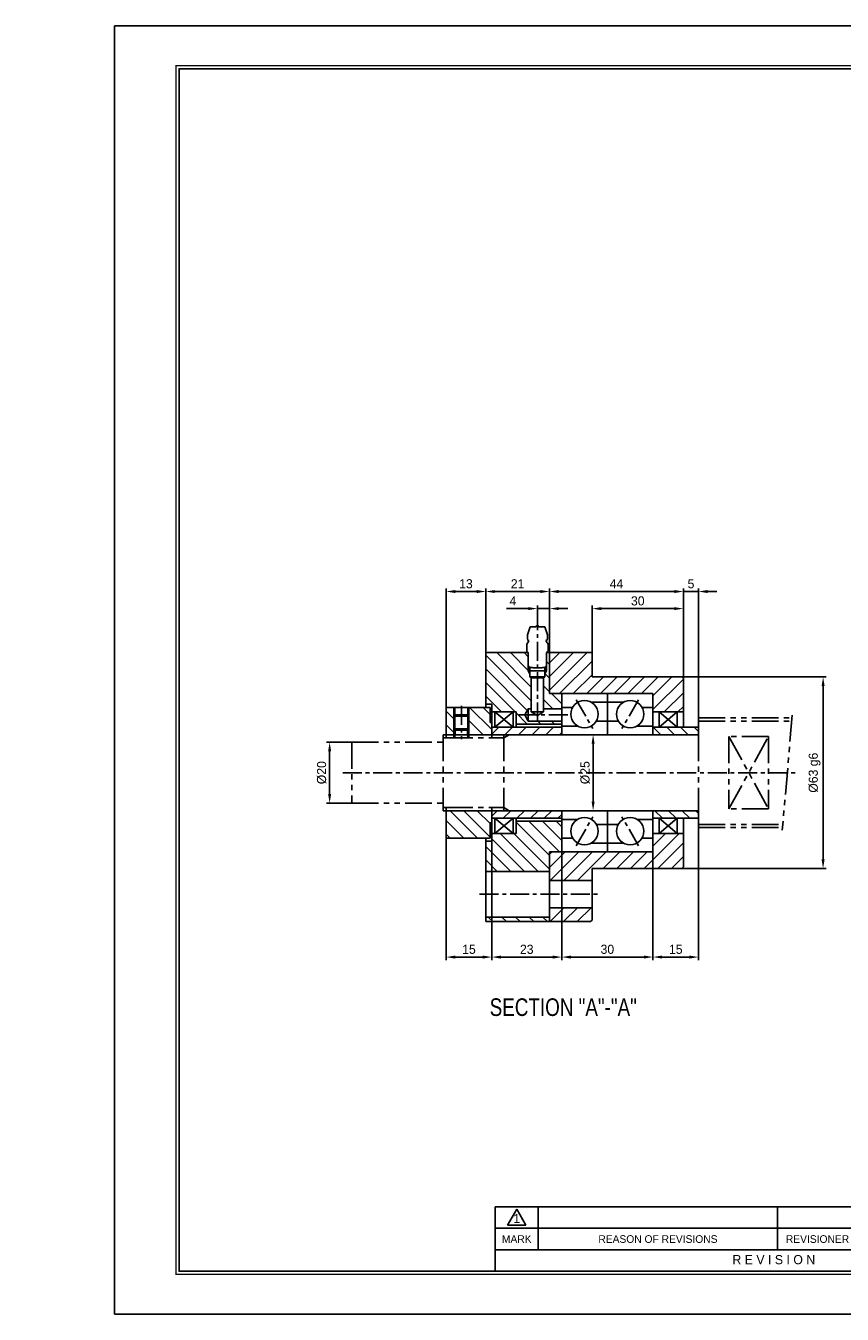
# Model space of a CAD drawing. Header units: millimetres. Extents: x -29 to 5648, y -387 to 3949.
# Tile 1 of 6: x -29 to 239, y 0 to 424. Entities that reach past the tile are written whole.
import ezdxf
from ezdxf.enums import TextEntityAlignment as Align

# ---------------------------------------------------------------- set-up
doc = ezdxf.new("R2010")
doc.units = ezdxf.units.MM
doc.linetypes.add('CENTER', pattern=[2, 1.25, -0.25, 0.25, -0.25])
doc.linetypes.add('PHANTOM', pattern=[2.5, 1.25, -0.25, 0.25, -0.25, 0.25, -0.25])
doc.layers.get('0').update_dxf_attribs({"linetype": 'CONTINUOUS'})
doc.layers.get('Defpoints').update_dxf_attribs({"linetype": 'CONTINUOUS'})
for name, color, linetype in [('1', 1, 'CENTER'), ('4', 6, 'PHANTOM'), ('5', 7, 'CONTINUOUS'), ('7', 7, 'CONTINUOUS'), ('OUTLINE', 7, 'CONTINUOUS')]:
    doc.layers.add(name, color=color, linetype=linetype)
doc.dimstyles.new('3', dxfattribs={"dimtxt": 3, "dimasz": 3, "dimexe": 1, "dimexo": 0, "dimgap": 1, "dimtad": 1, "dimdec": 3, "dimzin": 11, "dimdsep": 46, "dimtxsty": 'Standard', "dimcen": 0, "dimclrd": 5, "dimclre": 5, "dimclrt": 3, "dimadec": 0, "dimazin": 0, "dimtfac": 0.6, "dimtdec": 3, "dimtmove": 0, "dimatfit": 3, "dimfxl": 1.25, "dimtolj": 1, "dimtzin": 11, "dimarcsym": 0})
pattern_1 = [(45, (91.08, 1374.7368), (-2.245064, 2.245064), [])]
pattern_2 = [(135, (91.08, 1374.7368), (-2.245064, -2.245064), [])]

# ---------------------------------------------------------------- blocks, each defined once
blk = doc.blocks.new('란표제')
at = {"layer": '5', "ltscale": 0.5}
blk.add_line((80.6, 22.75), (80.6, 9.1), dxfattribs=at)
at = {"layer": '7', "color": 0}
for p, q in [((386.1, 273), (0, 273)), ((0, 273), (0, 0)), ((0, 0), (386.1, 0))]:
    blk.add_line(p, q, dxfattribs=at)
at = {"layer": '7'}
for p, q in [((208, 22.75), (80.6, 22.75)), ((83.2, 18.86), (85.15, 22.24)), ((85.15, 22.24), (87.1, 18.86)), ((89.7, 22.75), (89.7, 13.65)), ((140.4, 22.75), (140.4, 13.65)), ((191.1, 18.2), (80.6, 18.2)), ((83.2, 18.86), (87.1, 18.86)), ((191.1, 13.65), (80.6, 13.65))]:
    blk.add_line(p, q, dxfattribs=at)
at = {"layer": '7', "const_width": 0.325}
blk.add_lwpolyline([(377.65, 8.45), (377.65, 264.55), (13, 264.55), (13, 8.45)], close=True, dxfattribs=at)
at = {"layer": '7'}
blk.add_lwpolyline([(377, 9.1), (377, 263.9), (13.65, 263.9), (13.65, 9.1)], close=True, dxfattribs=at)
at = {"layer": '5', "ltscale": 0.5}
for tag, p, height in [('TITLE', (308.32, 31.73), 3.25), ('도번', (326.54, 20.34), 3.25), ('SCALE', (329.92, 12.42), 1.56), ('DATE', (360.13, 12.36), 1.56)]:
    blk.add_attdef(tag, p, '', height=height, dxfattribs=at)
at = {"layer": '7'}
for s, height, p in [('1', 1.95, (85.15, 20.29)), ('MARK', 1.625, (85.15, 15.93)), ('REASON OF REVISIONS', 1.625, (115.05, 15.93)), ('REVISIONER', 1.625, (148.85, 15.93)), ('R E V I S I O N', 1.95, (139.59, 11.57))]:
    blk.add_text(s, height=height, dxfattribs=at).set_placement(p, align=Align.MIDDLE_CENTER)
for tag, p in [('필렛', (233.03, 14.17)), ('모따기', (233.03, 10.79))]:
    blk.add_attdef(tag, text='', height=1.5, dxfattribs=at).set_placement(p, align=Align.MIDDLE_LEFT)
blk = doc.blocks.new('*D2814')
at = {"color": 5, "lineweight": -2, "ltscale": 5}
for p, q in [((143.01, 217.66), (143.01, 238.76)), ((146.01, 237.76), (184.01, 237.76)), ((187.01, 209.16), (187.01, 238.76))]:
    blk.add_line(p, q, dxfattribs=at)
at = {"color": 5}
for points in [[(146.01, 238.26), (146.01, 237.26), (143.01, 237.76)], [(184.01, 237.26), (184.01, 238.26), (187.01, 237.76)]]:
    blk.add_solid(points, dxfattribs=at)
at = {"layer": 'Defpoints', "color": 0}
for p in [(187.01, 237.76), (143.01, 217.66), (187.01, 209.16)]:
    blk.add_point(p, dxfattribs=at)
at = {"color": 3, "ltscale": 5, "insert": (165.01, 240.3), "char_height": 3, "attachment_point": 5}
blk.add_mtext('\\A1;44', dxfattribs=at)
blk = doc.blocks.new('*D2815')
at = {"color": 5, "lineweight": -2, "ltscale": 5}
for p, q in [((136.01, 232.14), (128.9, 232.14)), ((139.01, 228.56), (139.01, 233.14)), ((143.01, 232.14), (139.01, 232.14)), ((143.01, 217.66), (143.01, 233.14)), ((146.01, 232.14), (149.01, 232.14))]:
    blk.add_line(p, q, dxfattribs=at)
at = {"color": 5}
for points in [[(136.01, 231.64), (136.01, 232.64), (139.01, 232.14)], [(146.01, 232.64), (146.01, 231.64), (143.01, 232.14)]]:
    blk.add_solid(points, dxfattribs=at)
at = {"layer": 'Defpoints', "color": 0}
for p in [(139.01, 232.14), (139.01, 228.56), (143.01, 217.66)]:
    blk.add_point(p, dxfattribs=at)
at = {"color": 3, "ltscale": 5, "insert": (130.95, 234.68), "char_height": 3, "attachment_point": 5}
blk.add_mtext('\\A1;4', dxfattribs=at)
blk = doc.blocks.new('*D2816')
at = {"color": 5, "lineweight": -2, "ltscale": 5}
for p, q in [((122.01, 217.66), (122.01, 238.76)), ((140.01, 237.76), (125.01, 237.76)), ((143.01, 217.66), (143.01, 238.76))]:
    blk.add_line(p, q, dxfattribs=at)
at = {"color": 5}
for points in [[(125.01, 238.26), (125.01, 237.26), (122.01, 237.76)], [(140.01, 237.26), (140.01, 238.26), (143.01, 237.76)]]:
    blk.add_solid(points, dxfattribs=at)
at = {"layer": 'Defpoints', "color": 0}
for p in [(122.01, 237.76), (122.01, 217.66), (143.01, 217.66)]:
    blk.add_point(p, dxfattribs=at)
at = {"color": 3, "ltscale": 5, "insert": (132.51, 240.3), "char_height": 3, "attachment_point": 5}
blk.add_mtext('\\A1;21', dxfattribs=at)
blk = doc.blocks.new('*D2817')
at = {"color": 5, "lineweight": -2, "ltscale": 5}
for p, q in [((157.01, 217.66), (157.01, 233.14)), ((160.01, 232.14), (184.01, 232.14)), ((187.01, 209.16), (187.01, 233.14))]:
    blk.add_line(p, q, dxfattribs=at)
at = {"color": 5}
for points in [[(160.01, 232.64), (160.01, 231.64), (157.01, 232.14)], [(184.01, 231.64), (184.01, 232.64), (187.01, 232.14)]]:
    blk.add_solid(points, dxfattribs=at)
at = {"layer": 'Defpoints', "color": 0}
for p in [(187.01, 232.14), (157.01, 217.66), (187.01, 209.16)]:
    blk.add_point(p, dxfattribs=at)
at = {"color": 3, "ltscale": 5, "insert": (172.01, 234.67), "char_height": 3, "attachment_point": 5}
blk.add_mtext('\\A1;30', dxfattribs=at)
blk = doc.blocks.new('*D2818')
at = {"color": 5, "lineweight": -2, "ltscale": 5}
for p, q in [((109.01, 199.36), (109.01, 238.76)), ((119.01, 237.76), (112.01, 237.76)), ((122.01, 217.66), (122.01, 238.76))]:
    blk.add_line(p, q, dxfattribs=at)
at = {"color": 5}
for points in [[(112.01, 238.26), (112.01, 237.26), (109.01, 237.76)], [(119.01, 237.26), (119.01, 238.26), (122.01, 237.76)]]:
    blk.add_solid(points, dxfattribs=at)
at = {"layer": 'Defpoints', "color": 0}
for p in [(109.01, 237.76), (122.01, 217.66), (109.01, 199.36)]:
    blk.add_point(p, dxfattribs=at)
at = {"color": 3, "ltscale": 5, "insert": (115.51, 240.3), "char_height": 3, "attachment_point": 5}
blk.add_mtext('\\A1;13', dxfattribs=at)
blk = doc.blocks.new('*D2819')
at = {"color": 5, "lineweight": -2, "ltscale": 5}
for p, q in [((184.01, 237.76), (181.01, 237.76)), ((187.01, 209.16), (187.01, 238.76)), ((187.01, 237.76), (192.01, 237.76)), ((192.01, 196.16), (192.01, 238.76)), ((195.01, 237.76), (198.01, 237.76))]:
    blk.add_line(p, q, dxfattribs=at)
at = {"color": 5}
for points in [[(184.01, 237.26), (184.01, 238.26), (187.01, 237.76)], [(195.01, 238.26), (195.01, 237.26), (192.01, 237.76)]]:
    blk.add_solid(points, dxfattribs=at)
at = {"layer": 'Defpoints', "color": 0}
for p in [(192.01, 237.76), (187.01, 209.16), (192.01, 196.16)]:
    blk.add_point(p, dxfattribs=at)
at = {"color": 3, "ltscale": 5, "insert": (189.51, 240.29), "char_height": 3, "attachment_point": 5}
blk.add_mtext('\\A1;5', dxfattribs=at)
blk = doc.blocks.new('*D2820')
at = {"color": 5, "lineweight": -2, "ltscale": 5}
for p, q in [((192.01, 160.16), (192.01, 116.5)), ((177.01, 152.16), (177.01, 116.5)), ((189.01, 117.5), (180.01, 117.5))]:
    blk.add_line(p, q, dxfattribs=at)
at = {"color": 5}
for points in [[(180.01, 118), (180.01, 117), (177.01, 117.5)], [(189.01, 117), (189.01, 118), (192.01, 117.5)]]:
    blk.add_solid(points, dxfattribs=at)
at = {"layer": 'Defpoints', "color": 0}
for p in [(192.01, 160.16), (177.01, 152.16), (177.01, 117.5)]:
    blk.add_point(p, dxfattribs=at)
at = {"color": 3, "ltscale": 5, "insert": (184.51, 120.04), "char_height": 3, "attachment_point": 5}
blk.add_mtext('\\A1;15', dxfattribs=at)
blk = doc.blocks.new('*D2821')
at = {"color": 5, "lineweight": -2, "ltscale": 5}
for p, q in [((147.01, 152.16), (147.01, 116.5)), ((177.01, 152.16), (177.01, 116.5)), ((174.01, 117.5), (150.01, 117.5))]:
    blk.add_line(p, q, dxfattribs=at)
at = {"color": 5}
for points in [[(150.01, 118), (150.01, 117), (147.01, 117.5)], [(174.01, 117), (174.01, 118), (177.01, 117.5)]]:
    blk.add_solid(points, dxfattribs=at)
at = {"layer": 'Defpoints', "color": 0}
for p in [(147.01, 152.16), (177.01, 152.16), (147.01, 117.5)]:
    blk.add_point(p, dxfattribs=at)
at = {"color": 3, "ltscale": 5, "insert": (162.01, 120.04), "char_height": 3, "attachment_point": 5}
blk.add_mtext('\\A1;30', dxfattribs=at)
blk = doc.blocks.new('*D2822')
at = {"color": 5, "lineweight": -2, "ltscale": 5}
for p, q in [((124.01, 155.66), (124.01, 116.5)), ((147.01, 152.16), (147.01, 116.5)), ((144.01, 117.5), (127.01, 117.5))]:
    blk.add_line(p, q, dxfattribs=at)
at = {"color": 5}
for points in [[(127.01, 118), (127.01, 117), (124.01, 117.5)], [(144.01, 117), (144.01, 118), (147.01, 117.5)]]:
    blk.add_solid(points, dxfattribs=at)
at = {"layer": 'Defpoints', "color": 0}
for p in [(124.01, 155.66), (147.01, 152.16), (124.01, 117.5)]:
    blk.add_point(p, dxfattribs=at)
at = {"color": 3, "ltscale": 5, "insert": (135.51, 120.04), "char_height": 3, "attachment_point": 5}
blk.add_mtext('\\A1;23', dxfattribs=at)
blk = doc.blocks.new('*D2823')
at = {"color": 5, "lineweight": -2, "ltscale": 5}
for p, q in [((109.01, 156.96), (109.01, 116.5)), ((124.01, 155.66), (124.01, 116.5)), ((121.01, 117.5), (112.01, 117.5))]:
    blk.add_line(p, q, dxfattribs=at)
at = {"color": 5}
for points in [[(112.01, 118), (112.01, 117), (109.01, 117.5)], [(121.01, 117), (121.01, 118), (124.01, 117.5)]]:
    blk.add_solid(points, dxfattribs=at)
at = {"layer": 'Defpoints', "color": 0}
for p in [(109.01, 156.96), (124.01, 155.66), (109.01, 117.5)]:
    blk.add_point(p, dxfattribs=at)
at = {"color": 3, "ltscale": 5, "insert": (116.51, 120.04), "char_height": 3, "attachment_point": 5}
blk.add_mtext('\\A1;15', dxfattribs=at)
blk = doc.blocks.new('*D2824')
at = {"color": 5, "lineweight": -2, "ltscale": 5}
for p, q in [((158.01, 190.66), (156.32, 190.66)), ((157.32, 187.66), (157.32, 168.66)), ((158.01, 165.66), (156.32, 165.66))]:
    blk.add_line(p, q, dxfattribs=at)
at = {"color": 5}
for points in [[(157.82, 187.66), (156.82, 187.66), (157.32, 190.66)], [(156.82, 168.66), (157.82, 168.66), (157.32, 165.66)]]:
    blk.add_solid(points, dxfattribs=at)
at = {"layer": 'Defpoints', "color": 0}
for p in [(158.01, 190.66), (157.32, 165.66), (158.01, 165.66)]:
    blk.add_point(p, dxfattribs=at)
at = {"color": 3, "ltscale": 5, "insert": (154.7, 178.16), "char_height": 3, "attachment_point": 5, "rotation": 90}
blk.add_mtext('\\A1;%%C25', dxfattribs=at)
blk = doc.blocks.new('*D2825')
at = {"color": 5, "lineweight": -2, "ltscale": 5}
for p, q in [((78.01, 188.16), (69.69, 188.16)), ((70.69, 185.16), (70.69, 171.16)), ((78.01, 168.16), (69.69, 168.16))]:
    blk.add_line(p, q, dxfattribs=at)
at = {"color": 5}
for points in [[(71.19, 185.16), (70.19, 185.16), (70.69, 188.16)], [(70.19, 171.16), (71.19, 171.16), (70.69, 168.16)]]:
    blk.add_solid(points, dxfattribs=at)
at = {"layer": 'Defpoints', "color": 0}
for p in [(78.01, 188.16), (70.69, 168.16), (78.01, 168.16)]:
    blk.add_point(p, dxfattribs=at)
at = {"color": 3, "ltscale": 5, "insert": (68.08, 178.16), "char_height": 3, "attachment_point": 5, "rotation": 90}
blk.add_mtext('\\A1;%%C20', dxfattribs=at)
blk = doc.blocks.new('*D2826')
at = {"color": 5, "lineweight": -2, "ltscale": 5}
for p, q in [((186.51, 209.66), (233.95, 209.66)), ((232.95, 206.66), (232.95, 149.66)), ((186.51, 146.66), (233.95, 146.66))]:
    blk.add_line(p, q, dxfattribs=at)
at = {"color": 5}
for points in [[(233.45, 206.66), (232.45, 206.66), (232.95, 209.66)], [(232.45, 149.66), (233.45, 149.66), (232.95, 146.66)]]:
    blk.add_solid(points, dxfattribs=at)
at = {"layer": 'Defpoints', "color": 0}
for p in [(186.51, 209.66), (186.51, 146.66), (232.95, 146.66)]:
    blk.add_point(p, dxfattribs=at)
at = {"color": 3, "ltscale": 5, "insert": (230.16, 178.16), "char_height": 3, "attachment_point": 5, "rotation": 90}
blk.add_mtext('\\A1;%%C63 g6', dxfattribs=at)

msp = doc.modelspace()

# ---------------------------------------------------------------- hatches: boundary and pattern name
at = {"ltscale": 5, "transparency": 33554687}
h = msp.add_hatch(dxfattribs=at)
h.set_pattern_fill('ANSI31', color=5, angle=90, style=0)
h.set_pattern_definition(pattern_2)
h.paths.add_polyline_path([(134.8503, 197.1622), (136.0051, 199.1622), (137.0051, 199.1622), (137.0051, 209.3618), (136.5051, 209.6622), (136.5051, 210.7962), (136.0051, 211.6622), (136.0051, 213.4257), (136.0051, 217.6622), (122.0052, 217.6622), (122.0052, 200.6622), (124.0051, 200.6622), (124.0051, 198.1622), (124.9857, 198.1622), (130.9857, 198.1622), (132.0051, 198.1622), (132.0051, 194.1622), (147.0051, 194.1622), (147.0051, 195.1622), (139.0051, 195.1622), (136.0051, 195.1622)])
h.paths.add_polyline_path([(143.0051, 204.1622), (143.0051, 217.6622), (142.0051, 217.6622), (142.0051, 213.4257), (142.0051, 211.6622), (141.5051, 210.7962), (141.5051, 209.6622), (141.0051, 209.3618), (141.0051, 199.1622), (147.0051, 199.1622), (147.0051, 199.6622), (147.0051, 204.1622)])
h.paths.add_polyline_path([(124.0051, 158.1622), (124.0051, 155.6622), (122.0052, 155.6622), (122.0052, 145.6622), (143.0051, 145.6622), (143.0051, 152.1622), (147.0051, 152.1622), (147.0051, 156.6622), (147.0051, 162.1622), (132.0051, 162.1622), (132.0051, 158.1622), (130.9857, 158.1622), (124.9857, 158.1622)])
h.paths.add_polyline_path([(122.0052, 129.1622), (143.0051, 129.1622), (143.0051, 130.6622), (122.0052, 130.6622)])
h = msp.add_hatch(dxfattribs=at)
h.set_pattern_fill('ANSI31', color=5, style=0)
h.set_pattern_definition(pattern_1)
h.paths.add_polyline_path([(162.0051, 204.1622), (177.0051, 204.1622), (177.0051, 199.6622), (177.0051, 198.1622), (179.0051, 198.1622), (185.0051, 198.1622), (187.0051, 198.1622), (187.0051, 209.1622), (186.5051, 209.6622), (157.0052, 209.6622), (157.0052, 217.6622), (143.0051, 217.6622), (143.0051, 204.1622), (147.0051, 204.1622)])
h.paths.add_polyline_path([(187.0051, 158.1622), (185.0051, 158.1622), (179.0051, 158.1622), (177.0051, 158.1622), (177.0051, 156.6622), (177.0051, 152.1622), (162.0051, 152.1622), (147.0051, 152.1622), (143.0051, 152.1622), (143.0051, 145.6622), (143.0051, 142.6622), (157.0052, 142.6622), (157.0052, 146.6622), (186.5051, 146.6622), (187.0051, 147.1622)])
h.paths.add_polyline_path([(157.0052, 133.6622), (143.0051, 133.6622), (143.0051, 130.6622), (143.0051, 129.1622), (156.5051, 129.1622), (157.0052, 129.6622)])
h = msp.add_hatch(dxfattribs=at)
h.set_pattern_fill('ANSI31', color=5, angle=90, style=0)
h.set_pattern_definition(pattern_2)
h.paths.add_polyline_path([(124.0051, 190.6622), (124.0051, 193.1622), (124.0051, 194.6622), (123.5051, 194.6622), (123.5051, 199.6622), (122.0052, 199.6622), (116.5051, 199.6622), (116.5051, 196.7622), (116.5051, 192.5622), (116.5051, 190.6622)])
h.paths.add_polyline_path([(109.0051, 199.3622), (109.0051, 190.6622), (111.5051, 190.6622), (111.5051, 192.5622), (111.5051, 196.7622), (111.5051, 199.6622), (109.3051, 199.6622)])
h.paths.add_polyline_path([(124.0051, 165.6622), (109.0051, 165.6622), (109.0051, 156.9622), (109.3051, 156.6622), (122.0052, 156.6622), (123.5051, 156.6622), (123.5051, 161.6622), (124.0051, 161.6622), (124.0051, 163.1622)])
h = msp.add_hatch(dxfattribs=at)
h.set_pattern_fill('ANSI31', color=5, style=0)
h.set_pattern_definition(pattern_1)
h.paths.add_polyline_path([(124.9857, 193.1622), (124.0051, 193.1622), (124.0051, 190.6622), (128.0051, 190.6622), (129.7372, 190.6622), (147.0051, 190.6622), (147.0051, 193.1622), (132.0051, 193.1622), (130.9857, 193.1622)])
h.paths.add_polyline_path([(124.9857, 163.1622), (130.9857, 163.1622), (132.0051, 163.1622), (147.0051, 163.1622), (147.0051, 165.6622), (129.7372, 165.6622), (128.0051, 165.6622), (124.0051, 165.6622), (124.0051, 163.1622)])
h = msp.add_hatch(dxfattribs=at)
h.set_pattern_fill('ANSI31', color=5, angle=90, style=0)
h.set_pattern_definition(pattern_2)
h.paths.add_polyline_path([(177.0051, 193.1622), (177.0051, 190.6622), (192.0051, 190.6622), (192.0051, 192.9622), (191.8051, 193.1622), (187.0051, 193.1622), (185.0051, 193.1622), (179.0051, 193.1622)])
h.paths.add_polyline_path([(187.0051, 163.1622), (191.8051, 163.1622), (192.0051, 163.3622), (192.0051, 165.6622), (177.0051, 165.6622), (177.0051, 163.1622), (179.0051, 163.1622), (185.0051, 163.1622)])

# ---------------------------------------------------------------- linework, layer by layer
at = {"ltscale": 0.5}
for p, q in [((122.0052, 217.6622), (136.0051, 217.6622)), ((142.0051, 217.6622), (157.0052, 217.6622))]:
    msp.add_line(p, q, dxfattribs=at)
for p, q in [((122.0052, 217.6622), (122.0052, 199.6622)), ((143.0051, 204.1622), (143.0051, 217.6622)), ((157.0052, 209.6622), (157.0052, 217.6622)), ((136.5051, 212.9257), (136.5051, 209.6622)), ((141.5051, 209.6622), (141.5051, 212.9257)), ((142.0051, 211.6622), (136.0051, 211.6622)), ((136.5051, 209.6622), (137.0051, 209.3618)), ((141.5051, 209.6622), (136.5051, 209.6622)), ((137.0051, 198.1622), (137.0051, 209.3618)), ((141.0051, 209.3618), (141.5051, 209.6622)), ((141.0051, 198.1622), (141.0051, 209.3618)), ((186.5051, 209.6622), (157.0052, 209.6622)), ((186.5051, 209.6622), (187.0051, 209.1622)), ((187.0051, 193.1622), (187.0051, 209.1622)), ((143.0051, 204.1622), (177.0051, 204.1622)), ((147.0051, 204.1622), (147.0051, 190.6622)), ((162.0051, 204.1622), (162.0051, 190.6622)), ((177.0051, 204.1622), (177.0051, 190.6622)), ((109.0051, 199.3622), (109.3051, 199.6622)), ((109.0051, 199.3622), (109.0051, 189.6622)), ((109.3051, 199.6622), (123.5051, 199.6622)), ((122.0052, 200.6622), (124.0051, 200.6622)), ((123.5051, 199.6622), (123.5051, 194.6622)), ((124.0051, 200.6622), (124.0051, 189.6622)), ((150.608, 199.6622), (147.0051, 199.6622)), ((162.0051, 201.3093), (156.7551, 201.3093)), ((162.0051, 201.3093), (167.2551, 201.3093)), ((173.4023, 199.6622), (177.0051, 199.6622)), ((132.0051, 198.1622), (124.0051, 198.1622)), ((130.9857, 198.1622), (124.9857, 193.1622)), ((124.9857, 198.1622), (130.9857, 193.1622)), ((124.9857, 198.1622), (124.9857, 193.1622)), ((130.9857, 198.1622), (130.9857, 193.1622)), ((132.0051, 198.1622), (132.0051, 193.1622)), ((136.0051, 199.1622), (134.8503, 197.1622)), ((136.0051, 195.1622), (134.8503, 197.1622)), ((137.0051, 199.1622), (136.0051, 199.1622)), ((147.0051, 195.1622), (136.0051, 195.1622)), ((137.0051, 198.1622), (139.0051, 197.0074)), ((141.0051, 198.1622), (139.0051, 197.0074)), ((147.0051, 199.1622), (141.0051, 199.1622)), ((162.0051, 195.1622), (158.4023, 195.1622)), ((162.0051, 195.1622), (165.608, 195.1622)), ((177.0051, 198.1622), (187.0051, 198.1622)), ((179.0051, 198.1622), (185.0051, 193.1622)), ((185.0051, 198.1622), (179.0051, 193.1622)), ((179.0051, 198.1622), (179.0051, 193.1622)), ((185.0051, 198.1622), (185.0051, 193.1622)), ((123.5051, 194.6622), (124.0051, 194.6622)), ((147.0051, 193.1622), (124.0051, 193.1622)), ((147.0051, 194.1622), (132.0051, 194.1622)), ((152.2551, 193.5151), (147.0051, 193.5151)), ((171.7551, 193.5151), (177.0051, 193.5151)), ((177.0051, 193.1622), (191.8051, 193.1622)), ((191.8051, 193.1622), (192.0051, 192.9622)), ((192.0051, 192.9622), (192.0051, 190.6622)), ((109.0051, 190.6622), (112.0051, 190.6622)), ((112.0051, 190.6622), (116.0051, 190.6622)), ((116.0051, 190.6622), (124.0051, 190.6622)), ((124.0051, 190.6622), (192.0051, 190.6622)), ((109.0051, 156.9622), (109.0051, 166.6622)), ((109.0051, 165.6622), (124.0051, 165.6622)), ((124.0051, 166.6622), (124.0051, 155.6622)), ((124.0051, 165.6622), (192.0051, 165.6622)), ((147.0051, 165.6622), (147.0051, 152.1622)), ((162.0051, 165.6622), (162.0051, 152.1622)), ((177.0051, 165.6622), (177.0051, 152.1622)), ((192.0051, 165.6622), (192.0051, 163.3622)), ((123.5051, 161.6622), (124.0051, 161.6622)), ((123.5051, 156.6622), (123.5051, 161.6622)), ((147.0051, 163.1622), (124.0051, 163.1622)), ((130.9857, 158.1622), (124.9857, 163.1622)), ((124.9857, 158.1622), (130.9857, 163.1622)), ((124.9857, 158.1622), (124.9857, 163.1622)), ((130.9857, 158.1622), (130.9857, 163.1622)), ((132.0051, 158.1622), (132.0051, 163.1622)), ((147.0051, 162.1622), (132.0051, 162.1622)), ((152.2551, 162.8093), (147.0051, 162.8093)), ((162.0051, 161.1622), (158.4023, 161.1622)), ((162.0051, 161.1622), (165.608, 161.1622)), ((171.7551, 162.8093), (177.0051, 162.8093)), ((177.0051, 163.1622), (191.8051, 163.1622)), ((185.0051, 158.1622), (179.0051, 163.1622)), ((179.0051, 158.1622), (185.0051, 163.1622)), ((179.0051, 158.1622), (179.0051, 163.1622)), ((185.0051, 158.1622), (185.0051, 163.1622)), ((187.0051, 147.1622), (187.0051, 163.1622)), ((192.0051, 163.3622), (191.8051, 163.1622)), ((109.3051, 156.6622), (109.0051, 156.9622)), ((132.0051, 158.1622), (124.0051, 158.1622)), ((132.0051, 158.1622), (124.0051, 158.1622)), ((177.0051, 158.1622), (187.0051, 158.1622)), ((109.3051, 156.6622), (123.5051, 156.6622)), ((122.0052, 156.6622), (122.0052, 129.1622)), ((122.0052, 155.6622), (124.0051, 155.6622)), ((150.608, 156.6622), (147.0051, 156.6622)), ((162.0051, 155.0151), (156.7551, 155.0151)), ((162.0051, 155.0151), (167.2551, 155.0151)), ((173.4023, 156.6622), (177.0051, 156.6622)), ((143.0051, 152.1622), (177.0051, 152.1622)), ((143.0051, 129.1622), (143.0051, 152.1622)), ((122.0052, 145.6622), (143.0051, 145.6622)), ((186.5051, 146.6622), (157.0052, 146.6622)), ((157.0052, 129.6622), (157.0052, 146.6622)), ((186.5051, 146.6622), (187.0051, 147.1622)), ((143.0051, 142.6622), (157.0052, 142.6622)), ((143.0051, 133.6622), (157.0052, 133.6622)), ((122.0052, 130.6622), (143.0051, 130.6622)), ((143.0051, 129.1622), (122.0052, 129.1622)), ((156.5051, 129.1622), (143.0051, 129.1622)), ((157.0051, 129.6622), (156.5051, 129.1622))]:
    msp.add_line(p, q)
at = {"color": 5}
for p, q in [((136.0051, 217.6622), (136.0051, 211.6622)), ((142.0051, 217.6622), (142.0051, 211.6622)), ((136.0051, 211.6622), (136.5464, 210.7247)), ((142.0051, 211.6622), (141.4639, 210.7247))]:
    msp.add_line(p, q, dxfattribs=at)
at = {"ltscale": 5}
for p, q in [((137.0051, 209.3618), (141.0051, 209.3618)), ((111.5051, 196.7622), (111.5051, 199.6622)), ((111.9051, 197.1622), (111.9051, 199.6622)), ((116.1051, 197.1622), (116.1051, 199.6622)), ((116.5051, 196.7622), (116.5051, 199.6622)), ((111.9051, 197.1622), (111.5051, 196.7622)), ((111.5051, 196.7622), (116.5051, 196.7622)), ((111.5051, 196.7622), (111.5051, 192.5622)), ((111.9051, 197.1622), (111.9051, 192.1622)), ((111.9051, 197.1622), (116.1051, 197.1622)), ((116.1051, 197.1622), (116.1051, 192.1622)), ((116.1051, 197.1622), (116.5051, 196.7622)), ((116.5051, 196.7622), (116.5051, 192.5622)), ((136.0051, 199.1622), (136.0051, 195.1622)), ((137.0051, 198.1622), (141.0051, 198.1622)), ((111.5051, 192.5622), (116.5051, 192.5622)), ((111.5051, 192.5622), (111.9051, 192.1622)), ((111.5051, 192.5622), (111.5051, 189.6622)), ((111.9051, 192.1622), (116.1051, 192.1622)), ((111.9051, 192.1622), (111.9051, 189.6622)), ((112.0051, 192.1622), (112.0051, 190.6622)), ((116.0051, 192.1622), (116.0051, 190.6622)), ((116.5051, 192.5622), (116.1051, 192.1622)), ((116.1051, 192.1622), (116.1051, 189.6622)), ((116.5051, 192.5622), (116.5051, 189.6622))]:
    msp.add_line(p, q, dxfattribs=at)
for centre in [(154.5051, 197.4122), (169.5051, 197.4122), (154.5051, 158.9122), (169.5051, 158.9122)]:
    msp.add_circle(centre, 4.5)
at = {"layer": '1', "ltscale": 5}
for p, q in [((139.0051, 195.0074), (139.0051, 228.5622)), ((114.0051, 200.1586), (114.0051, 189.2055)), ((151.7551, 202.1753), (157.2551, 192.649)), ((172.2551, 202.1753), (166.7551, 192.649)), ((149.0051, 197.1622), (132.8503, 197.1622)), ((75.0051, 178.1622), (224.1828, 178.1622)), ((151.7551, 154.149), (157.2551, 163.6753)), ((172.2551, 154.149), (166.7551, 163.6753)), ((120.0052, 138.1622), (159.0052, 138.1622))]:
    msp.add_line(p, q, dxfattribs=at)
at = {"layer": '4', "ltscale": 7}
for p, q in [((192.0051, 196.1622), (222.7461, 196.1622)), ((192.0051, 196.1622), (192.0051, 192.9622)), ((192.0051, 195.1622), (222.6587, 195.1622)), ((222.8273, 197.0899), (219.5154, 159.2345)), ((78.0051, 188.1622), (108.0051, 188.1622)), ((78.0051, 188.1622), (78.0051, 168.1622)), ((108.0051, 190.6622), (109.0051, 190.6622)), ((108.0051, 190.6622), (108.0051, 165.6622)), ((108.0051, 189.6622), (109.0051, 189.6622)), ((109.0051, 189.6622), (124.0051, 189.6622)), ((124.0051, 189.6622), (128.0051, 189.6622)), ((128.0051, 189.6622), (129.7372, 190.6622)), ((128.0051, 190.6622), (128.0051, 165.6622)), ((192.0051, 190.6622), (192.0051, 165.6622)), ((202.0051, 190.0681), (202.0051, 166.2563)), ((202.0051, 190.0681), (215.0051, 166.2563)), ((202.0051, 166.2563), (215.0051, 190.0681)), ((215.0051, 190.0681), (202.0051, 190.0681)), ((215.0051, 190.0681), (215.0051, 166.2563)), ((78.0051, 168.1622), (108.0051, 168.1622)), ((108.0051, 166.6622), (109.0051, 166.6622)), ((108.0051, 165.6622), (109.0051, 165.6622)), ((109.0051, 166.6622), (124.0051, 166.6622)), ((124.0051, 166.6622), (128.0051, 166.6622)), ((128.0051, 166.6622), (129.7372, 165.6622)), ((215.0051, 166.2563), (202.0051, 166.2563)), ((192.0051, 163.3622), (192.0051, 160.1622)), ((192.0051, 161.1622), (219.684, 161.1622)), ((192.0051, 160.1622), (219.5966, 160.1622))]:
    msp.add_line(p, q, dxfattribs=at)
at = {"layer": 'OUTLINE'}
for p, q in [((136.6051, 226.1622), (135.7051, 223.4622)), ((138.6051, 226.1622), (136.6051, 226.1622)), ((141.4051, 226.1622), (139.4051, 226.1622)), ((142.3051, 223.4622), (141.4051, 226.1622)), ((135.5051, 218.1622), (135.5051, 220.4656)), ((135.7051, 223.4622), (135.7051, 222.1622)), ((142.3051, 222.1622), (142.3051, 223.4622)), ((142.5051, 220.4656), (142.5051, 218.1622)), ((135.5051, 218.1622), (136.0051, 217.6622)), ((136.0051, 217.6622), (136.0051, 213.4257)), ((142.0051, 217.6622), (142.5051, 218.1622)), ((142.0051, 213.4257), (142.0051, 217.6622)), ((142.0051, 217.6622), (143.0051, 217.6622)), ((136.0051, 213.4257), (136.6186, 212.8122)), ((136.6186, 212.8122), (137.4487, 212.8122)), ((137.4487, 212.8122), (137.4487, 212.7141)), ((137.5006, 212.6622), (140.5097, 212.6622)), ((140.5615, 212.8122), (141.3916, 212.8122)), ((140.5615, 212.7141), (140.5615, 212.8122)), ((141.3916, 212.8122), (142.0051, 213.4257))]:
    msp.add_line(p, q, dxfattribs=at)
for centre, radius, start, end in [((139.0051, 226.1622), 0.4, 0, 180), ((130.7109, 224.0732), 6, 323.039247, 336.307361), ((136.2051, 222.1622), 0.5, 180, 270), ((141.8051, 222.1622), 0.5, 270, 0), ((147.2994, 224.0732), 6, 203.692639, 216.960753), ((137.5006, 212.7141), 0.0519, 180, 270), ((140.5097, 212.7141), 0.0519, 270, 0)]:
    msp.add_arc(centre, radius, start, end, dxfattribs=at)

# ---------------------------------------------------------------- block references
at = {"ltscale": 5, "xscale": 1.55271168, "yscale": 1.55271168, "zscale": 1.55271168}
msp.add_blockref('란표제', (0, 0), dxfattribs=at)

# ---------------------------------------------------------------- texts
at = {"lineweight": 9, "width": 0.8}
msp.add_text('SECTION "A"-"A"', height=5.7915, dxfattribs=at).set_placement((123.3146, 98.1281))
at = {"layer": '5', "color": 3, "ltscale": 5, "insert": (-29.2228, 86.4854), "char_height": 5, "attachment_point": 9}
msp.add_mtext('\\A1;', dxfattribs=at)

# ---------------------------------------------------------------- dimensions: what is measured, and where the dimension line sits
at = {"ltscale": 5}
for base, p1, p2, picture, middle in [((109.0051, 237.7573), (122.0052, 217.6622), (109.0051, 199.3622), '*D2818', (115.5052, 240.2993)), ((122.0052, 237.7573), (143.0051, 217.6622), (122.0052, 217.6622), '*D2816', (132.5052, 240.2993)), ((187.0051, 237.7573), (143.0051, 217.6622), (187.0051, 209.1622), '*D2814', (165.0051, 240.2973)), ((192.0051, 237.7573), (187.0051, 209.1622), (192.0051, 196.1622), '*D2819', (189.5051, 240.2933)), ((139.0051, 232.1365), (143.0051, 217.6622), (139.0051, 228.5622), '*D2815', (130.9545, 234.6765)), ((187.0051, 232.1365), (157.0052, 217.6622), (187.0051, 209.1622), '*D2817', (172.0052, 234.6745)), ((109.0051, 117.5021), (124.0051, 155.6622), (109.0051, 156.9622), '*D2823', (116.5051, 120.044)), ((177.0051, 117.5021), (192.0051, 160.1622), (177.0051, 152.1622), '*D2820', (184.5051, 120.044)), ((124.0051, 117.5021), (147.0051, 152.1622), (124.0051, 155.6622), '*D2822', (135.5051, 120.04)), ((147.0051, 117.5021), (177.0051, 152.1622), (147.0051, 152.1622), '*D2821', (162.0051, 120.04))]:
    dim = msp.add_linear_dim(base=base, p1=p1, p2=p2, dimstyle='3', dxfattribs=at)
    dim.commit()
    dim.dimension.update_dxf_attribs({"geometry": picture, "text_midpoint": middle})
for base, p1, p2, text, picture, middle in [((232.9514, 146.6622), (186.5051, 209.6622), (186.5051, 146.6622), '%%C<> g6', '*D2826', (230.1618, 178.1622)), ((70.6911, 168.1622), (78.0051, 188.1622), (78.0051, 168.1622), '%%C<>', '*D2825', (68.0773, 178.1622)), ((157.3178, 165.6622), (158.0051, 190.6622), (158.0051, 165.6622), '%%C<>', '*D2824', (154.7039, 178.1622))]:
    dim = msp.add_linear_dim(base=base, p1=p1, p2=p2, angle=90, text=text, dimstyle='3', dxfattribs=at)
    dim.commit()
    dim.dimension.update_dxf_attribs({"geometry": picture, "text_midpoint": middle})

doc.saveas('drawing.dxf')
